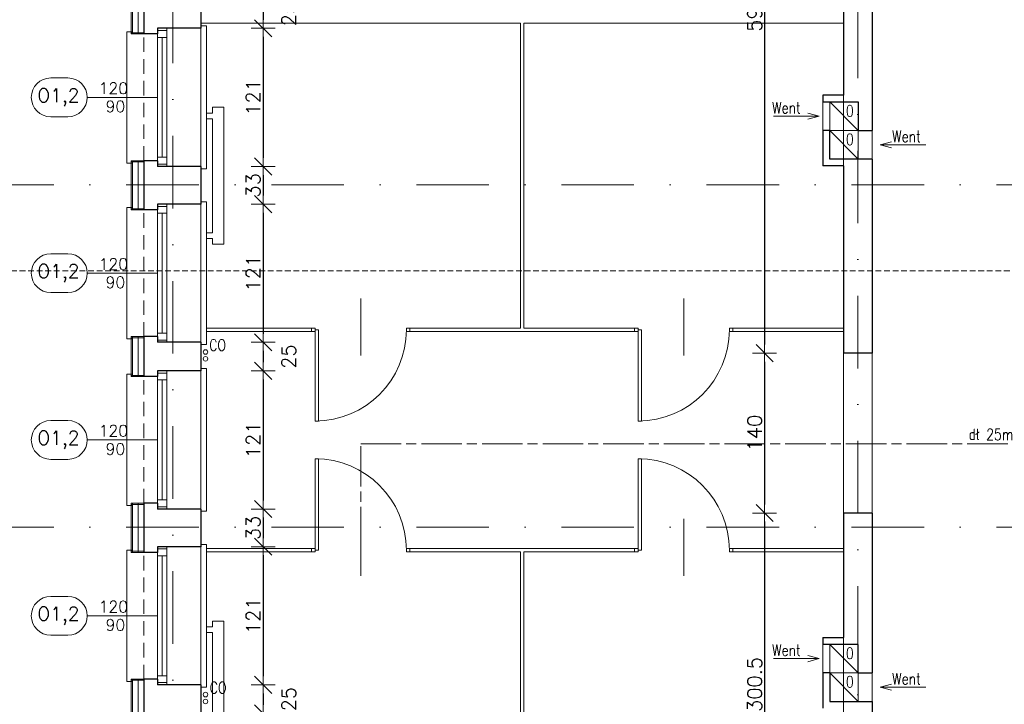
# Model space of a CAD drawing. Header units: millimetres. Extents: x 23192 to 177760, y -399809 to -79279.
# Tile 91 of 256: x 51858 to 52721, y -196982 to -196383. Entities that reach past the tile are written whole.
import ezdxf
from ezdxf.enums import TextEntityAlignment as Align

# ---------------------------------------------------------------- set-up
doc = ezdxf.new("R2010")
doc.units = ezdxf.units.MM
for name, pattern in [('CARKOVANA', [7.5, 5, -2.5]), ('CHAIN', [0.3543, 0.2362, -0.0295, 0.0591, -0.0295]), ('DASHDOT', [25.4, 12.7, -6.35, 0, -6.35]), ('HIDDEN', [9.525, 6.35, -3.175])]:
    doc.linetypes.add(name, pattern=pattern)
doc.layers.get('0').update_dxf_attribs({"lineweight": 0})
for name, color, linetype, lineweight in [('!! 0_ Istn-okna', 6, 'Continuous', 13), ('!! 0_ Istn-sciany', 3, 'Continuous', 30), ('!! 0_ Istn-widok', 1, 'Continuous', 15), ('!! 0_Istn-armatura', 6, 'Continuous', 9), ('!! 0_Istn-cienka', 4, 'Continuous', 9), ('!! 0_Istn-went', 5, 'Continuous', 13), ('!! 0_Opis_okna', 8, 'Continuous', 15), ('!! 0_Osie', 1, 'DASHDOT', 13), ('!! 1  WYDZIELENIE PPOŻ', 252, 'Continuous', 0), ('!! 1_ tynk zewn  - nowy', 21, 'Continuous', 20), ('!! 1_droga ewakuacyjna', 252, 'CHAIN', 0), ('!! 2_ remont Ocieplenie', 4, 'ZIGZAG', 5), ('!! wymiary osi', 250, 'Continuous', 9), ('0-osie-liniA', 14, 'DASHDOT', 5)]:
    doc.layers.add(name, color=color, linetype=linetype, lineweight=lineweight)
doc.layers.add('!! 0_Istn-grzejniki', color=7, linetype='Continuous', lineweight=0, plot=False)
doc.layers.add('Powierzchnia', color=140, linetype='Continuous', lineweight=5, plot=False)
doc.layers.add('!! 1_Wyburzenia', color=252, linetype='CARKOVANA', lineweight=13, true_color=0x696969)
doc.styles.add('50', font='ROMANS.shx', dxfattribs={"width": 0.8, "height": 10})
doc.styles.add('ARCHETYP', font='romans.shx', dxfattribs={"height": 15})
doc.styles.add('TXT', font='simplex.shx')
doc.linetypes.add('ZIGZAG', pattern='A,0.00254,-5.08,[131,ltypeshp.shx,S=5.08,R=0,X=-5.08,Y=0],-10.16,[131,ltypeshp.shx,S=5.08,R=180,X=5.08,Y=0],-5.08', length=20.32254)
doc.dimstyles.new('DIM50', dxfattribs={"dimscale": 5, "dimtxt": 2.5, "dimasz": 1.5, "dimexe": 0, "dimexo": 0, "dimgap": 0.5, "dimtad": 1, "dimdec": 4, "dimrnd": 0.5, "dimdsep": 46, "dimtxsty": 'TXT', "dimblk1": 'TICK1', "dimblk2": 'TICK1', "dimsah": 1, "dimcen": 0, "dimse1": 1, "dimse2": 1, "dimclrd": 1, "dimclre": 7, "dimclrt": 9, "dimadec": 0, "dimazin": 0, "dimtfac": 1, "dimtdec": 4, "dimtmove": 2, "dimatfit": 3, "dimldrblk": 'TICK1', "dimfxl": 1, "dimtolj": 1, "dimarcsym": 0})

# ---------------------------------------------------------------- blocks, each defined once
blk = doc.blocks.new('BLOK OSI')
at = {"layer": '0-osie-liniA', "ltscale": 5}
for points in [[(52592.21142, -193637.0088), (52592.21142, -199860.81919)], [(51992.21142, -199661.23318), (51992.21142, -193642.4104)], [(51570.03302, -196590.0883), (53810.60983, -196590.0883)], [(51570.03302, -196890.0883), (53810.60983, -196890.0883)]]:
    blk.add_lwpolyline(points, dxfattribs=at)
blk = doc.blocks.new('1_ok-opis')
blk.add_line((0, 111.61), (0, 50))
for points in [[(-17, 128.61), (-17, 143.61)], [(17, 128.61), (17, 143.61)]]:
    blk.add_lwpolyline(points)
for centre, start, end in [((0, 143.61), 0, 180), ((0, 128.61), 180, 0)]:
    blk.add_arc(centre, 17, start, end)
at = {"style": 'ARCHETYP'}
for tag, height, rotation, p in [('NR', 12, 90, (0, 136.9)), ('NR', 12, 270, (0, 136.9)), ('SZEROKOŚĆ', 10, 90, (-8, 78.29)), ('SZEROKOŚĆ', 10, 270, (8, 78.29)), ('WYSOKOŚĆ', 10, 270, (-8, 78.29)), ('WYSOKOŚĆ', 10, 90, (8, 78.29))]:
    blk.add_attdef(tag, text='', height=height, rotation=rotation, dxfattribs=at).set_placement(p, align=Align.MIDDLE)
blk = doc.blocks.new('TICK1')
at = {"color": 0}
for p, q in [((0, -1.4), (0, 1.4)), ((0, 0), (-1, 0))]:
    blk.add_line(p, q, dxfattribs=at)
at = {"color": 2}
blk.add_line((-1, -1), (1, 1), dxfattribs=at)
blk = doc.blocks.new('*D2540')
at = {"layer": '!! wymiary osi', "color": 1, "lineweight": -2, "transparency": 16777216}
blk.add_line((52071.25, -196372.59), (52071.25, -196382.59), dxfattribs=at)
at = {"layer": 'DEFPOINTS', "color": 0, "transparency": 16777216}
for p in [(52016.71, -196365.09), (52016.71, -196390.09), (52071.25, -196390.09)]:
    blk.add_point(p, dxfattribs=at)
at = {"layer": '!! wymiary osi', "color": 1, "lineweight": -2, "transparency": 16777216, "xscale": 7.5, "yscale": 7.5, "zscale": 7.5}
for p, rotation in [((52071.25, -196365.09), 90), ((52071.25, -196390.09), 270)]:
    blk.add_blockref('TICK1', p, dxfattribs=dict(at, rotation=rotation))
at = {"layer": '!! wymiary osi', "color": 9, "transparency": 16777216, "insert": (52093.75, -196377.59), "char_height": 12.5, "attachment_point": 5, "rotation": 90, "style": 'TXT'}
blk.add_mtext('\\A1;25', dxfattribs=at)
blk = doc.blocks.new('*D2541')
at = {"layer": '!! wymiary osi', "color": 1, "lineweight": -2, "transparency": 16777216}
blk.add_line((52071.25, -196397.59), (52071.25, -196503.59), dxfattribs=at)
at = {"layer": 'DEFPOINTS', "color": 0, "transparency": 16777216}
for p in [(52016.71, -196390.09), (52016.71, -196511.09), (52071.25, -196511.09)]:
    blk.add_point(p, dxfattribs=at)
at = {"layer": '!! wymiary osi', "color": 1, "lineweight": -2, "transparency": 16777216, "xscale": 7.5, "yscale": 7.5, "zscale": 7.5}
for p, rotation in [((52071.25, -196390.09), 90), ((52071.25, -196511.09), 270)]:
    blk.add_blockref('TICK1', p, dxfattribs=dict(at, rotation=rotation))
at = {"layer": '!! wymiary osi', "color": 9, "transparency": 16777216, "insert": (52062.5, -196450.59), "char_height": 12.5, "attachment_point": 5, "rotation": 90, "style": 'TXT'}
blk.add_mtext('\\A1;121', dxfattribs=at)
blk = doc.blocks.new('*D2542')
at = {"layer": '!! wymiary osi', "color": 1, "lineweight": -2, "transparency": 16777216}
blk.add_line((52071.25, -196518.59), (52071.25, -196536.59), dxfattribs=at)
at = {"layer": 'DEFPOINTS', "color": 0, "transparency": 16777216}
for p in [(52016.71, -196511.09), (52016.71, -196544.09), (52071.25, -196544.09)]:
    blk.add_point(p, dxfattribs=at)
at = {"layer": '!! wymiary osi', "color": 1, "lineweight": -2, "transparency": 16777216, "xscale": 7.5, "yscale": 7.5, "zscale": 7.5}
for p, rotation in [((52071.25, -196511.09), 90), ((52071.25, -196544.09), 270)]:
    blk.add_blockref('TICK1', p, dxfattribs=dict(at, rotation=rotation))
at = {"layer": '!! wymiary osi', "color": 9, "transparency": 16777216, "insert": (52062.5, -196527.59), "char_height": 12.5, "attachment_point": 5, "rotation": 90, "style": 'TXT'}
blk.add_mtext('\\A1;33', dxfattribs=at)
blk = doc.blocks.new('*D2543')
at = {"layer": '!! wymiary osi', "color": 1, "lineweight": -2, "transparency": 16777216}
blk.add_line((52071.25, -196551.59), (52071.25, -196657.59), dxfattribs=at)
at = {"layer": 'DEFPOINTS', "color": 0, "transparency": 16777216}
for p in [(52016.71, -196544.09), (52016.71, -196665.09), (52071.25, -196665.09)]:
    blk.add_point(p, dxfattribs=at)
at = {"layer": '!! wymiary osi', "color": 1, "lineweight": -2, "transparency": 16777216, "xscale": 7.5, "yscale": 7.5, "zscale": 7.5}
for p, rotation in [((52071.25, -196544.09), 90), ((52071.25, -196665.09), 270)]:
    blk.add_blockref('TICK1', p, dxfattribs=dict(at, rotation=rotation))
at = {"layer": '!! wymiary osi', "color": 9, "transparency": 16777216, "insert": (52062.5, -196604.59), "char_height": 12.5, "attachment_point": 5, "rotation": 90, "style": 'TXT'}
blk.add_mtext('\\A1;121', dxfattribs=at)
blk = doc.blocks.new('*D2544')
at = {"layer": '!! wymiary osi', "color": 1, "lineweight": -2, "transparency": 16777216}
blk.add_line((52071.25, -196672.59), (52071.25, -196682.59), dxfattribs=at)
at = {"layer": 'DEFPOINTS', "color": 0, "transparency": 16777216}
for p in [(52016.71, -196665.09), (52016.71, -196690.09), (52071.25, -196690.09)]:
    blk.add_point(p, dxfattribs=at)
at = {"layer": '!! wymiary osi', "color": 1, "lineweight": -2, "transparency": 16777216, "xscale": 7.5, "yscale": 7.5, "zscale": 7.5}
for p, rotation in [((52071.25, -196665.09), 90), ((52071.25, -196690.09), 270)]:
    blk.add_blockref('TICK1', p, dxfattribs=dict(at, rotation=rotation))
at = {"layer": '!! wymiary osi', "color": 9, "transparency": 16777216, "insert": (52093.75, -196677.59), "char_height": 12.5, "attachment_point": 5, "rotation": 90, "style": 'TXT'}
blk.add_mtext('\\A1;25', dxfattribs=at)
blk = doc.blocks.new('*D2545')
at = {"layer": '!! wymiary osi', "color": 1, "lineweight": -2, "transparency": 16777216}
blk.add_line((52071.25, -196697.59), (52071.25, -196803.59), dxfattribs=at)
at = {"layer": 'DEFPOINTS', "color": 0, "transparency": 16777216}
for p in [(52016.71, -196690.09), (52016.71, -196811.09), (52071.25, -196811.09)]:
    blk.add_point(p, dxfattribs=at)
at = {"layer": '!! wymiary osi', "color": 1, "lineweight": -2, "transparency": 16777216, "xscale": 7.5, "yscale": 7.5, "zscale": 7.5}
for p, rotation in [((52071.25, -196690.09), 90), ((52071.25, -196811.09), 270)]:
    blk.add_blockref('TICK1', p, dxfattribs=dict(at, rotation=rotation))
at = {"layer": '!! wymiary osi', "color": 9, "transparency": 16777216, "insert": (52062.5, -196750.59), "char_height": 12.5, "attachment_point": 5, "rotation": 90, "style": 'TXT'}
blk.add_mtext('\\A1;121', dxfattribs=at)
blk = doc.blocks.new('*D2546')
at = {"layer": '!! wymiary osi', "color": 1, "lineweight": -2, "transparency": 16777216}
blk.add_line((52071.25, -196818.59), (52071.25, -196836.59), dxfattribs=at)
at = {"layer": 'DEFPOINTS', "color": 0, "transparency": 16777216}
for p in [(52016.71, -196811.09), (52016.71, -196844.09), (52071.25, -196844.09)]:
    blk.add_point(p, dxfattribs=at)
at = {"layer": '!! wymiary osi', "color": 1, "lineweight": -2, "transparency": 16777216, "xscale": 7.5, "yscale": 7.5, "zscale": 7.5}
for p, rotation in [((52071.25, -196811.09), 90), ((52071.25, -196844.09), 270)]:
    blk.add_blockref('TICK1', p, dxfattribs=dict(at, rotation=rotation))
at = {"layer": '!! wymiary osi', "color": 9, "transparency": 16777216, "insert": (52062.5, -196827.59), "char_height": 12.5, "attachment_point": 5, "rotation": 90, "style": 'TXT'}
blk.add_mtext('\\A1;33', dxfattribs=at)
blk = doc.blocks.new('*D2547')
at = {"layer": '!! wymiary osi', "color": 1, "lineweight": -2, "transparency": 16777216}
blk.add_line((52071.25, -196851.59), (52071.25, -196957.59), dxfattribs=at)
at = {"layer": 'DEFPOINTS', "color": 0, "transparency": 16777216}
for p in [(52016.71, -196844.09), (52016.71, -196965.09), (52071.25, -196965.09)]:
    blk.add_point(p, dxfattribs=at)
at = {"layer": '!! wymiary osi', "color": 1, "lineweight": -2, "transparency": 16777216, "xscale": 7.5, "yscale": 7.5, "zscale": 7.5}
for p, rotation in [((52071.25, -196844.09), 90), ((52071.25, -196965.09), 270)]:
    blk.add_blockref('TICK1', p, dxfattribs=dict(at, rotation=rotation))
at = {"layer": '!! wymiary osi', "color": 9, "transparency": 16777216, "insert": (52062.5, -196904.59), "char_height": 12.5, "attachment_point": 5, "rotation": 90, "style": 'TXT'}
blk.add_mtext('\\A1;121', dxfattribs=at)
blk = doc.blocks.new('*D2548')
at = {"layer": '!! wymiary osi', "color": 1, "lineweight": -2, "transparency": 16777216}
blk.add_line((52071.25, -196972.59), (52071.25, -196982.59), dxfattribs=at)
at = {"layer": 'DEFPOINTS', "color": 0, "transparency": 16777216}
for p in [(52016.71, -196965.09), (52016.71, -196990.09), (52071.25, -196990.09)]:
    blk.add_point(p, dxfattribs=at)
at = {"layer": '!! wymiary osi', "color": 1, "lineweight": -2, "transparency": 16777216, "xscale": 7.5, "yscale": 7.5, "zscale": 7.5}
for p, rotation in [((52071.25, -196965.09), 90), ((52071.25, -196990.09), 270)]:
    blk.add_blockref('TICK1', p, dxfattribs=dict(at, rotation=rotation))
at = {"layer": '!! wymiary osi', "color": 9, "transparency": 16777216, "insert": (52093.75, -196977.59), "char_height": 12.5, "attachment_point": 5, "rotation": 90, "style": 'TXT'}
blk.add_mtext('\\A1;25', dxfattribs=at)
blk = doc.blocks.new('*D2633')
at = {"layer": '!! wymiary osi', "color": 1, "lineweight": -2, "transparency": 16777216}
blk.add_line((52510.58, -196087.09), (52510.58, -196667.09), dxfattribs=at)
at = {"layer": 'DEFPOINTS', "color": 0, "transparency": 16777216}
for p in [(52579.71, -196079.59), (52510.58, -196674.59), (52579.71, -196674.59)]:
    blk.add_point(p, dxfattribs=at)
at = {"layer": '!! wymiary osi', "color": 1, "lineweight": -2, "transparency": 16777216, "xscale": 7.5, "yscale": 7.5, "zscale": 7.5}
for p, rotation in [((52510.58, -196079.59), 90), ((52510.58, -196674.59), 270)]:
    blk.add_blockref('TICK1', p, dxfattribs=dict(at, rotation=rotation))
at = {"layer": '!! wymiary osi', "color": 9, "transparency": 16777216, "insert": (52501.83, -196377.09), "char_height": 12.5, "attachment_point": 5, "rotation": 90, "style": 'TXT'}
blk.add_mtext('\\A1;595', dxfattribs=at)
blk = doc.blocks.new('*D2634')
at = {"layer": '!! wymiary osi', "color": 1, "lineweight": -2, "transparency": 16777216}
blk.add_line((52510.58, -196682.09), (52510.58, -196807.09), dxfattribs=at)
at = {"layer": 'DEFPOINTS', "color": 0, "transparency": 16777216}
for p in [(52579.71, -196674.59), (52510.58, -196814.59), (52579.71, -196814.59)]:
    blk.add_point(p, dxfattribs=at)
at = {"layer": '!! wymiary osi', "color": 1, "lineweight": -2, "transparency": 16777216, "xscale": 7.5, "yscale": 7.5, "zscale": 7.5}
for p, rotation in [((52510.58, -196674.59), 90), ((52510.58, -196814.59), 270)]:
    blk.add_blockref('TICK1', p, dxfattribs=dict(at, rotation=rotation))
at = {"layer": '!! wymiary osi', "color": 9, "transparency": 16777216, "insert": (52501.83, -196744.59), "char_height": 12.5, "attachment_point": 5, "rotation": 90, "style": 'TXT'}
blk.add_mtext('\\A1;140', dxfattribs=at)
blk = doc.blocks.new('*D2635')
at = {"layer": '!! wymiary osi', "color": 1, "lineweight": -2, "transparency": 16777216}
blk.add_line((52510.58, -196822.09), (52510.58, -197107.34), dxfattribs=at)
at = {"layer": 'DEFPOINTS', "color": 0, "transparency": 16777216}
for p in [(52579.71, -196814.59), (52510.58, -197114.84), (52579.71, -197114.84)]:
    blk.add_point(p, dxfattribs=at)
at = {"layer": '!! wymiary osi', "color": 1, "lineweight": -2, "transparency": 16777216, "xscale": 7.5, "yscale": 7.5, "zscale": 7.5}
for p, rotation in [((52510.58, -196814.59), 90), ((52510.58, -197114.84), 270)]:
    blk.add_blockref('TICK1', p, dxfattribs=dict(at, rotation=rotation))
at = {"layer": '!! wymiary osi', "color": 9, "transparency": 16777216, "insert": (52501.83, -196964.71), "char_height": 12.5, "attachment_point": 5, "rotation": 90, "style": 'TXT'}
blk.add_mtext('\\A1;300.5', dxfattribs=at)
blk = doc.blocks.new('oznaczenie przekroi')
at = {"layer": '!! 1_Wyburzenia'}
blk.add_lwpolyline([(87812.4, -196602.48), (89794.45, -196602.48)], dxfattribs=at)

msp = doc.modelspace()

# ---------------------------------------------------------------- linework, layer by layer
at = {"layer": '!! 0_ Istn-okna'}
for points in [[(51978.71142, -196390.0883), (51978.71142, -196511.0883)], [(51986.71142, -196390.0883), (51986.71142, -196511.0883)], [(51982.71142, -196398.0883), (51982.71142, -196503.0883)], [(51978.71142, -196544.0883), (51978.71142, -196665.0883)], [(51986.71142, -196544.0883), (51986.71142, -196665.0883)], [(51982.71142, -196552.0883), (51982.71142, -196657.0883)], [(51978.71142, -196690.0883), (51978.71142, -196811.0883)], [(51986.71142, -196690.0883), (51986.71142, -196811.0883)], [(51982.71142, -196698.0883), (51982.71142, -196803.0883)], [(51978.71142, -196844.0883), (51978.71142, -196965.0883)], [(51986.71142, -196844.0883), (51986.71142, -196965.0883)], [(51982.71142, -196852.0883), (51982.71142, -196957.0883)]]:
    msp.add_lwpolyline(points, dxfattribs=at)
for points in [[(51978.71142, -196392.0883), (51978.71142, -196398.0883), (51986.71142, -196398.0883), (51986.71142, -196392.0883)], [(51978.71142, -196503.0883), (51978.71142, -196509.0883), (51986.71142, -196509.0883), (51986.71142, -196503.0883)], [(51978.71142, -196546.0883), (51978.71142, -196552.0883), (51986.71142, -196552.0883), (51986.71142, -196546.0883)], [(51978.71142, -196657.0883), (51978.71142, -196663.0883), (51986.71142, -196663.0883), (51986.71142, -196657.0883)], [(51978.71142, -196692.0883), (51978.71142, -196698.0883), (51986.71142, -196698.0883), (51986.71142, -196692.0883)], [(51978.71142, -196803.0883), (51978.71142, -196809.0883), (51986.71142, -196809.0883), (51986.71142, -196803.0883)], [(51978.71142, -196846.0883), (51978.71142, -196852.0883), (51986.71142, -196852.0883), (51986.71142, -196846.0883)], [(51978.71142, -196957.0883), (51978.71142, -196963.0883), (51986.71142, -196963.0883), (51986.71142, -196957.0883)]]:
    msp.add_lwpolyline(points, close=True, dxfattribs=at)
at = {"layer": '!! 0_ Istn-sciany'}
for p, q in [((52579.71142, -196448.5883), (52561.71142, -196448.5883)), ((52579.71142, -196510.5883), (52561.71142, -196510.5883)), ((52604.71142, -196674.5883), (52579.71142, -196674.5883)), ((52604.71142, -196814.5883), (52579.71142, -196814.5883))]:
    msp.add_line(p, q, dxfattribs=at)
for points in [[(52579.71142, -196079.5883), (52579.71142, -196448.5883)], [(52604.71142, -196079.5883), (52604.71142, -196479.5883)], [(51966.71142, -196360.0883), (51966.71142, -196395.0883)], [(52016.71142, -196365.0883), (52016.71142, -196390.0883)], [(51978.71142, -196390.0883), (51978.71142, -196395.0883)], [(52016.71142, -196390.0883), (51978.71142, -196390.0883)], [(51978.71142, -196395.0883), (51966.71142, -196395.0883)], [(52561.71142, -196448.5883), (52561.71142, -196454.5883)], [(52561.71142, -196454.5883), (52592.71142, -196454.5883)], [(52592.71142, -196454.5883), (52592.71142, -196479.5883)], [(52561.71142, -196479.5883), (52561.71142, -196510.5883)], [(52567.71142, -196479.5883), (52561.71142, -196479.5883)], [(52567.71142, -196504.5883), (52567.71142, -196479.5883)], [(52592.71142, -196479.5883), (52604.71142, -196479.5883)], [(52561.71142, -196504.5883), (52561.71142, -196510.5883)], [(52604.71142, -196504.5883), (52567.71142, -196504.5883)], [(52604.71142, -196504.5883), (52604.71142, -196674.5883)], [(51966.71142, -196506.0883), (51966.71142, -196549.0883)], [(51978.71142, -196506.0883), (51966.71142, -196506.0883)], [(51978.71142, -196506.0883), (51978.71142, -196511.0883)], [(52016.71142, -196511.0883), (51978.71142, -196511.0883)], [(52016.71142, -196511.0883), (52016.71142, -196544.0883)], [(52579.71142, -196510.5883), (52579.71142, -196674.5883)], [(51978.71142, -196544.0883), (51978.71142, -196549.0883)], [(52016.71142, -196544.0883), (51978.71142, -196544.0883)], [(51978.71142, -196549.0883), (51966.71142, -196549.0883)], [(51966.71142, -196660.0883), (51966.71142, -196695.0883)], [(51978.71142, -196660.0883), (51966.71142, -196660.0883)], [(51978.71142, -196660.0883), (51978.71142, -196665.0883)], [(52016.71142, -196665.0883), (51978.71142, -196665.0883)], [(52016.71142, -196665.0883), (52016.71142, -196690.0883)], [(51978.71142, -196690.0883), (51978.71142, -196695.0883)], [(52016.71142, -196690.0883), (51978.71142, -196690.0883)], [(51978.71142, -196695.0883), (51966.71142, -196695.0883)], [(51966.71142, -196806.0883), (51966.71142, -196849.0883)], [(51978.71142, -196806.0883), (51966.71142, -196806.0883)], [(51978.71142, -196806.0883), (51978.71142, -196811.0883)], [(52016.71142, -196811.0883), (51978.71142, -196811.0883)], [(52016.71142, -196811.0883), (52016.71142, -196844.0883)], [(52579.71142, -196814.5883), (52579.71142, -196923.5883)], [(52604.71142, -196814.5883), (52604.71142, -196954.5883)], [(51978.71142, -196849.0883), (51966.71142, -196849.0883)], [(51978.71142, -196844.0883), (51978.71142, -196849.0883)], [(52016.71142, -196844.0883), (51978.71142, -196844.0883)], [(52561.71142, -196923.5883), (52579.71142, -196923.5883)], [(52561.71142, -196923.5883), (52561.71142, -196929.5883)], [(52604.71142, -196923.5883), (52604.71142, -196954.5883)], [(52592.71142, -196929.5883), (52561.71142, -196929.5883)], [(52592.71142, -196954.5883), (52592.71142, -196929.5883)], [(51966.71142, -196960.0883), (51966.71142, -196995.0883)], [(51978.71142, -196960.0883), (51966.71142, -196960.0883)], [(51978.71142, -196960.0883), (51978.71142, -196965.0883)], [(52561.71142, -196954.5883), (52561.71142, -196985.5883)], [(52567.71142, -196954.5883), (52561.71142, -196954.5883)], [(52567.71142, -196954.5883), (52567.71142, -196979.5883)], [(52592.71142, -196954.5883), (52604.71142, -196954.5883)], [(52016.71142, -196965.0883), (51978.71142, -196965.0883)], [(52016.71142, -196965.0883), (52016.71142, -196990.0883)], [(52567.71142, -196979.5883), (52604.71142, -196979.5883)], [(52604.71142, -196979.5883), (52604.71142, -197139.5883)], [(52604.71142, -196979.5883), (52604.71142, -196985.5883)]]:
    msp.add_lwpolyline(points, dxfattribs=at)
at = {"layer": '!! 0_ Istn-widok'}
for p, q in [((52296.71142, -196385.5883), (52296.71142, -196652.5883)), ((52299.71142, -196385.5883), (52299.71142, -196652.5883)), ((52296.71142, -196848.5883), (52296.71142, -197114.5883)), ((52299.71142, -196848.5883), (52299.71142, -197114.5883))]:
    msp.add_line(p, q, dxfattribs=at)
for points in [[(52016.71142, -196385.5883), (52296.71142, -196385.5883)], [(52016.71142, -196388.0883), (52021.71142, -196388.0883)], [(52021.71142, -196388.0883), (52021.71142, -196513.0883)], [(52299.71142, -196385.5883), (52579.71142, -196385.5883)], [(51951.71142, -196508.0883), (51951.71142, -196393.0883)], [(51956.71142, -196393.0883), (51951.71142, -196393.0883)], [(52579.71142, -196510.5883), (52579.71142, -196504.5883)], [(51956.71142, -196508.0883), (51951.71142, -196508.0883)], [(52016.71142, -196513.0883), (52021.71142, -196513.0883)], [(51951.71142, -196662.0883), (51951.71142, -196547.0883)], [(51956.71142, -196547.0883), (51951.71142, -196547.0883)], [(52016.71142, -196542.0883), (52021.71142, -196542.0883)], [(52021.71142, -196542.0883), (52021.71142, -196667.0883)], [(52156.71142, -196626.5883), (52156.71142, -196676.5883)], [(52439.71142, -196626.5883), (52439.71142, -196676.5883)], [(52021.71142, -196652.5883), (52113.71142, -196652.5883)], [(52021.71142, -196655.5883), (52113.71142, -196655.5883)], [(52199.71143, -196652.5883), (52296.71142, -196652.5883)], [(52199.71143, -196655.5883), (52396.71142, -196655.5883)], [(52299.71142, -196652.5883), (52396.71142, -196652.5883)], [(52482.71142, -196652.5883), (52579.71142, -196652.5883)], [(52482.71142, -196655.5883), (52579.71142, -196655.5883)], [(51956.71142, -196662.0883), (51951.71142, -196662.0883)], [(52016.71142, -196667.0883), (52021.71142, -196667.0883)], [(51951.71142, -196808.0883), (51951.71142, -196693.0883)], [(51956.71142, -196693.0883), (51951.71142, -196693.0883)], [(52016.71142, -196688.0883), (52021.71142, -196688.0883)], [(52021.71142, -196688.0883), (52021.71142, -196813.0883)], [(51956.71142, -196808.0883), (51951.71142, -196808.0883)], [(52016.71142, -196813.0883), (52021.71142, -196813.0883)], [(52156.71142, -196819.5883), (52156.71142, -196869.5883)], [(52439.71142, -196819.5883), (52439.71142, -196869.5883)], [(51951.71142, -196962.0883), (51951.71142, -196847.0883)], [(51956.71142, -196847.0883), (51951.71142, -196847.0883)], [(52016.71142, -196842.0883), (52021.71142, -196842.0883)], [(52021.71142, -196842.0883), (52021.71142, -196967.0883)], [(52021.71142, -196845.5883), (52113.71142, -196845.5883)], [(52021.71142, -196848.5883), (52113.71142, -196848.5883)], [(52199.71143, -196845.5883), (52396.71142, -196845.5883)], [(52199.71143, -196848.5883), (52296.71142, -196848.5883)], [(52299.71142, -196848.5883), (52396.71142, -196848.5883)], [(52482.71142, -196845.5883), (52579.71142, -196845.5883)], [(52482.71142, -196848.5883), (52579.71142, -196848.5883)], [(51956.71142, -196962.0883), (51951.71142, -196962.0883)], [(52016.71142, -196967.0883), (52021.71142, -196967.0883)]]:
    msp.add_lwpolyline(points, dxfattribs=at)
for points in [[(52116.71142, -196652.5883), (52113.71142, -196652.5883), (52113.71142, -196655.5883), (52116.71142, -196655.5883)], [(52119.71142, -196734.0883), (52119.71142, -196654.0883), (52116.71142, -196654.0883), (52116.71142, -196734.0883)], [(52196.71142, -196652.5883), (52199.71142, -196652.5883), (52199.71142, -196655.5883), (52196.71142, -196655.5883)], [(52399.71142, -196652.5883), (52396.71142, -196652.5883), (52396.71142, -196655.5883), (52399.71142, -196655.5883)], [(52402.71142, -196734.0883), (52402.71142, -196654.0883), (52399.71142, -196654.0883), (52399.71142, -196734.0883)], [(52479.71142, -196652.5883), (52482.71142, -196652.5883), (52482.71142, -196655.5883), (52479.71142, -196655.5883)], [(52119.71142, -196767.0883), (52119.71142, -196847.0883), (52116.71142, -196847.0883), (52116.71142, -196767.0883)], [(52402.71142, -196767.0883), (52402.71142, -196847.0883), (52399.71142, -196847.0883), (52399.71142, -196767.0883)], [(52116.71142, -196845.5883), (52113.71142, -196845.5883), (52113.71142, -196848.5883), (52116.71142, -196848.5883)], [(52196.71142, -196845.5883), (52199.71142, -196845.5883), (52199.71142, -196848.5883), (52196.71142, -196848.5883)], [(52399.71142, -196845.5883), (52396.71142, -196845.5883), (52396.71142, -196848.5883), (52399.71142, -196848.5883)], [(52479.71142, -196845.5883), (52482.71142, -196845.5883), (52482.71142, -196848.5883), (52479.71142, -196848.5883)]]:
    msp.add_lwpolyline(points, close=True, dxfattribs=at)
at = {"layer": '!! 0_ Istn-widok', "linetype": 'HIDDEN', "ltscale": 3}
for points in [[(52579.71142, -196674.5883), (52579.71142, -196814.5883)], [(52604.71142, -196674.5883), (52604.71142, -196814.5883)]]:
    msp.add_lwpolyline(points, dxfattribs=at)
at = {"layer": '!! 0_ Istn-widok'}
for centre, start, end in [((52116.71142, -196654.0883), 269.99999996, 359.99999996), ((52399.71142, -196654.0883), 269.99999996, 359.99999996), ((52116.71142, -196847.0883), 0.00000004, 90.00000004), ((52399.71142, -196847.0883), 0.00000004, 90.00000004)]:
    msp.add_arc(centre, 80, start, end, dxfattribs=at)
at = {"layer": '!! 0_Istn-armatura'}
for centre in [(52020.71142, -196673.5883), (52020.71142, -196679.5883), (52020.71142, -196973.5883), (52020.71142, -196979.5883)]:
    msp.add_circle(centre, 2, dxfattribs=at)
at = {"layer": '!! 0_Istn-cienka', "linetype": 'HIDDEN', "ltscale": 2}
for points in [[(52016.71142, -196390.0883), (52016.71142, -196511.0883)], [(51966.71142, -196506.0883), (51966.71142, -196395.0883)], [(52016.71142, -196544.0883), (52016.71142, -196665.0883)], [(51966.71142, -196660.0883), (51966.71142, -196549.0883)], [(52016.71142, -196690.0883), (52016.71142, -196811.0883)], [(51966.71142, -196806.0883), (51966.71142, -196695.0883)], [(51966.71142, -196960.0883), (51966.71142, -196849.0883)], [(52016.71142, -196844.0883), (52016.71142, -196965.0883)]]:
    msp.add_lwpolyline(points, dxfattribs=at)
at = {"layer": '!! 0_Istn-grzejniki'}
for points in [[(52021.71142, -196464.29361), (52026.71142, -196464.29361), (52026.71142, -196459.29361), (52036.71142, -196459.29361), (52036.71142, -196579.29361), (52026.71142, -196579.29361), (52026.71142, -196574.29361), (52021.71142, -196574.29361), (52021.71142, -196569.29361), (52026.71142, -196569.29361), (52026.71142, -196469.29361), (52021.71142, -196469.29361)], [(52021.71142, -196914.29361), (52026.71142, -196914.29361), (52026.71142, -196909.29361), (52036.71142, -196909.29361), (52036.71142, -197029.29361), (52026.71142, -197029.29361), (52026.71142, -197024.29361), (52021.71142, -197024.29361), (52021.71142, -197019.29361), (52026.71142, -197019.29361), (52026.71142, -196919.29361), (52021.71142, -196919.29361)]]:
    msp.add_lwpolyline(points, close=True, dxfattribs=at)
at = {"layer": '!! 0_Istn-went'}
for points in [[(52561.71142, -196454.5883), (52561.71142, -196479.5883)], [(52567.71142, -196454.5883), (52592.71142, -196479.5883)], [(52518.49405, -196467.0883), (52558.54058, -196467.0883)], [(52558.54058, -196467.0883), (52548.54058, -196464.40881)], [(52558.54058, -196467.0883), (52548.54058, -196469.76779)], [(52567.71142, -196479.5883), (52592.71142, -196504.5883)], [(52604.71142, -196479.5883), (52604.71142, -196504.5883)], [(52611.73547, -196492.0883), (52621.73547, -196489.40881)], [(52651.782, -196492.0883), (52611.73547, -196492.0883)], [(52611.73547, -196492.0883), (52621.73547, -196494.76779)], [(52561.71142, -196929.5883), (52561.71142, -196954.5883)], [(52567.71142, -196929.5883), (52592.71142, -196954.5883)], [(52518.49405, -196942.0883), (52558.54058, -196942.0883)], [(52558.54058, -196942.0883), (52548.54058, -196939.40881)], [(52558.54058, -196942.0883), (52548.54058, -196944.76779)], [(52567.71142, -196954.5883), (52592.71142, -196979.5883)], [(52604.71142, -196954.5883), (52604.71142, -196979.5883)], [(52611.73547, -196967.0883), (52621.73547, -196964.40881)], [(52651.782, -196967.0883), (52611.73547, -196967.0883)], [(52611.73547, -196967.0883), (52621.73547, -196969.76779)]]:
    msp.add_lwpolyline(points, dxfattribs=at)
for points in [[(52567.71142, -196479.5883), (52592.71142, -196479.5883), (52592.71142, -196454.5883), (52567.71142, -196454.5883)], [(52567.71142, -196504.5883), (52592.71142, -196504.5883), (52592.71142, -196479.5883), (52567.71142, -196479.5883)], [(52567.71142, -196954.5883), (52592.71142, -196954.5883), (52592.71142, -196929.5883), (52567.71142, -196929.5883)], [(52567.71142, -196979.5883), (52592.71142, -196979.5883), (52592.71142, -196954.5883), (52567.71142, -196954.5883)]]:
    msp.add_lwpolyline(points, close=True, dxfattribs=at)
at = {"layer": '!! 1_ tynk zewn  - nowy'}
for points in [[(51955.71142, -196360.0883), (51955.71142, -196395.0883)], [(51956.71142, -196360.0883), (51956.71142, -196395.0883)], [(51966.71142, -196394.0883), (51955.71142, -196394.0883)], [(51966.71142, -196395.0883), (51955.71142, -196395.0883)], [(51955.71142, -196506.0883), (51955.71142, -196549.0883)], [(51966.71142, -196506.0883), (51955.71142, -196506.0883)], [(51966.71142, -196507.0883), (51955.71142, -196507.0883)], [(51956.71142, -196506.0883), (51956.71142, -196549.0883)], [(51966.71142, -196548.0883), (51955.71142, -196548.0883)], [(51966.71142, -196549.0883), (51955.71142, -196549.0883)], [(51955.71142, -196660.0883), (51955.71142, -196695.0883)], [(51966.71142, -196660.0883), (51955.71142, -196660.0883)], [(51966.71142, -196661.0883), (51955.71142, -196661.0883)], [(51956.71142, -196660.0883), (51956.71142, -196695.0883)], [(51966.71142, -196694.0883), (51955.71142, -196694.0883)], [(51966.71142, -196695.0883), (51955.71142, -196695.0883)], [(51955.71142, -196806.0883), (51955.71142, -196849.0883)], [(51966.71142, -196806.0883), (51955.71142, -196806.0883)], [(51956.71142, -196806.0883), (51956.71142, -196849.0883)], [(51966.71142, -196807.0883), (51955.71142, -196807.0883)], [(51966.71142, -196848.0883), (51955.71142, -196848.0883)], [(51966.71142, -196849.0883), (51955.71142, -196849.0883)], [(51955.71142, -196960.0883), (51955.71142, -196995.0883)], [(51966.71142, -196960.0883), (51955.71142, -196960.0883)], [(51966.71142, -196961.0883), (51955.71142, -196961.0883)], [(51956.71142, -196960.0883), (51956.71142, -196995.0883)]]:
    msp.add_lwpolyline(points, dxfattribs=at)
at = {"layer": '!! 1_droga ewakuacyjna', "ltscale": 150}
msp.add_lwpolyline([(52156.71142, -196844.5883), (52156.71142, -196753.86725), (52784.86834, -196753.86725), (52784.86834, -195179.66162), (52559.71142, -195179.66162)], dxfattribs=at)
at = {"layer": '!! 2_ remont Ocieplenie', "linetype": 'ZIGZAG', "ltscale": 0.75}
for points in [[(51961.71142, -196360.0883), (51961.71142, -196395.0883)], [(51961.71142, -196506.0883), (51961.71142, -196549.0883)], [(51961.71142, -196660.0883), (51961.71142, -196695.0883)], [(51961.71142, -196806.0883), (51961.71142, -196849.0883)], [(51961.71142, -196960.0883), (51961.71142, -196995.0883)]]:
    msp.add_lwpolyline(points, dxfattribs=at)
at = {"layer": 'Powierzchnia'}
for points in [[(52579.71142, -195639.5883), (52016.71142, -195639.5883), (52016.71142, -197114.5883), (52579.71142, -197114.5883)], [(53167.71142, -195639.5883), (52604.71142, -195639.5883), (52604.71142, -197139.5883), (52370.71142, -197139.5883), (52370.71142, -197414.5883), (53167.71142, -197414.5883)], [(52370.71142, -197414.5883), (53167.71142, -197414.5883), (53167.71142, -197139.5883), (52802.7115, -197139.0883), (52802.7115, -197114.0883), (52887.71142, -197114.5883), (52887.71142, -196222.5883), (53167.71142, -196222.5883), (53167.71142, -195639.5883), (52894.71142, -195639.5883), (52894.71142, -195952.5883), (52604.71142, -195952.5883), (52604.71142, -197139.5883), (52370.71142, -197139.5883)]]:
    msp.add_lwpolyline(points, close=True, dxfattribs=at)

# ---------------------------------------------------------------- block references
at = {"layer": '!! 0_Opis_okna'}
ref = msp.add_blockref('1_ok-opis', (52028.71142, -196450.5883), dxfattribs=dict(at, rotation=89.99999999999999))
ref.add_attrib('SZEROKOŚĆ', '120', dxfattribs={"layer": '0', "height": 10, "style": 'ARCHETYP'}).set_placement((51939.99102, -196442.5883), align=Align.MIDDLE)
ref.add_attrib('WYSOKOŚĆ', '90', dxfattribs={"layer": '0', "height": 10, "style": 'ARCHETYP'}).set_placement((51941.76447, -196458.5883), align=Align.MIDDLE)
ref.add_attrib('NR', 'O1,2', dxfattribs={"layer": '0', "height": 12, "style": 'ARCHETYP'}).set_placement((51891.80998, -196450.5883), align=Align.MIDDLE)
ref = msp.add_blockref('1_ok-opis', (52028.71142, -196604.5883), dxfattribs=dict(at, rotation=89.99999999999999))
ref.add_attrib('SZEROKOŚĆ', '120', dxfattribs={"layer": '0', "height": 10, "style": 'ARCHETYP'}).set_placement((51939.99102, -196596.5883), align=Align.MIDDLE)
ref.add_attrib('WYSOKOŚĆ', '90', dxfattribs={"layer": '0', "height": 10, "style": 'ARCHETYP'}).set_placement((51941.76447, -196612.5883), align=Align.MIDDLE)
ref.add_attrib('NR', 'O1,2', dxfattribs={"layer": '0', "height": 12, "style": 'ARCHETYP'}).set_placement((51891.80998, -196604.5883), align=Align.MIDDLE)
ref = msp.add_blockref('1_ok-opis', (52028.71142, -196750.5883), dxfattribs=dict(at, rotation=89.99999999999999))
ref.add_attrib('SZEROKOŚĆ', '120', dxfattribs={"layer": '0', "height": 10, "style": 'ARCHETYP'}).set_placement((51939.99102, -196742.5883), align=Align.MIDDLE)
ref.add_attrib('WYSOKOŚĆ', '90', dxfattribs={"layer": '0', "height": 10, "style": 'ARCHETYP'}).set_placement((51941.76447, -196758.5883), align=Align.MIDDLE)
ref.add_attrib('NR', 'O1,2', dxfattribs={"layer": '0', "height": 12, "style": 'ARCHETYP'}).set_placement((51891.80998, -196750.5883), align=Align.MIDDLE)
ref = msp.add_blockref('1_ok-opis', (52028.71142, -196904.5883), dxfattribs=dict(at, rotation=89.99999999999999))
ref.add_attrib('SZEROKOŚĆ', '120', dxfattribs={"layer": '0', "height": 10, "style": 'ARCHETYP'}).set_placement((51939.99102, -196896.5883), align=Align.MIDDLE)
ref.add_attrib('WYSOKOŚĆ', '90', dxfattribs={"layer": '0', "height": 10, "style": 'ARCHETYP'}).set_placement((51941.76447, -196912.5883), align=Align.MIDDLE)
ref.add_attrib('NR', 'O1,2', dxfattribs={"layer": '0', "height": 12, "style": 'ARCHETYP'}).set_placement((51891.80998, -196904.5883), align=Align.MIDDLE)
at = {"layer": '!! 0_Osie'}
msp.add_blockref('BLOK OSI', (0, 63), dxfattribs=at)
at = {"layer": '!! 1_Wyburzenia'}
msp.add_blockref('oznaczenie przekroi', (-36059.54271, 0), dxfattribs=at)

# ---------------------------------------------------------------- texts
at = {"layer": '!! 0_Istn-armatura', "style": 'ARCHETYP', "width": 0.8}
for p in [(52023.93445, -196672.55816), (52024.41141, -196972.55816)]:
    msp.add_text('CO', height=10, rotation=0.00000004, dxfattribs=at).set_placement(p)
at = {"layer": '!! 0_Istn-went', "style": 'ARCHETYP', "width": 0.8}
for s, rotation, p in [('Went', 0.00000004, (52517.21072, -196464.75808)), ('0', 0.00000004, (52581.87286, -196467.41077)), ('0', 0.00000004, (52581.87286, -196492.41077)), ('Went', 359.99999996, (52622.40523, -196489.75808)), ('Went', 0.00000004, (52517.21072, -196939.75808)), ('0', 0.00000004, (52581.87286, -196942.41077)), ('0', 0.00000004, (52581.87286, -196967.41077)), ('Went', 359.99999996, (52622.40523, -196964.75808))]:
    msp.add_text(s, height=10, rotation=rotation, dxfattribs=at).set_placement(p)
at = {"layer": '!! 1  WYDZIELENIE PPOŻ', "insert": (52689.51305, -196740.76), "char_height": 10, "attachment_point": 1, "style": '50'}
msp.add_mtext_dynamic_manual_height_columns('dł 25m', width=113.8312425, gutter_width=50, heights=[0], dxfattribs=at)

# ---------------------------------------------------------------- dimensions: what is measured, and where the dimension line sits
at = {"layer": '!! wymiary osi'}
for base, p1, p2, picture, middle in [((52510.5827, -196674.5883), (52579.71142, -196079.5883), (52579.71142, -196674.5883), '*D2633', (52501.8327, -196377.0883)), ((52071.25397, -196390.0883), (52016.71142, -196365.0883), (52016.71142, -196390.0883), '*D2540', (52093.75397, -196377.5883)), ((52071.25397, -196511.0883), (52016.71142, -196390.0883), (52016.71142, -196511.0883), '*D2541', (52062.50397, -196450.5883)), ((52071.25397, -196544.0883), (52016.71142, -196511.0883), (52016.71142, -196544.0883), '*D2542', (52062.50397, -196527.5883)), ((52071.25397, -196665.0883), (52016.71142, -196544.0883), (52016.71142, -196665.0883), '*D2543', (52062.50397, -196604.5883)), ((52071.25397, -196690.0883), (52016.71142, -196665.0883), (52016.71142, -196690.0883), '*D2544', (52093.75397, -196677.5883)), ((52510.5827, -196814.5883), (52579.71142, -196674.5883), (52579.71142, -196814.5883), '*D2634', (52501.8327, -196744.5883)), ((52071.25397, -196811.0883), (52016.71142, -196690.0883), (52016.71142, -196811.0883), '*D2545', (52062.50397, -196750.5883)), ((52071.25397, -196844.0883), (52016.71142, -196811.0883), (52016.71142, -196844.0883), '*D2546', (52062.50397, -196827.5883)), ((52510.582695, -197114.840548), (52579.711424, -196814.588303), (52579.711424, -197114.840548), '*D2635', (52501.832695, -196964.714426)), ((52071.25397, -196965.0883), (52016.71142, -196844.0883), (52016.71142, -196965.0883), '*D2547', (52062.50397, -196904.5883)), ((52071.25397, -196990.0883), (52016.71142, -196965.0883), (52016.71142, -196990.0883), '*D2548', (52093.75397, -196977.5883))]:
    dim = msp.add_linear_dim(base=base, p1=p1, p2=p2, angle=90, dimstyle='DIM50', dxfattribs=at)
    dim.commit()
    dim.dimension.update_dxf_attribs({"geometry": picture, "text_midpoint": middle})

doc.saveas('drawing.dxf')
